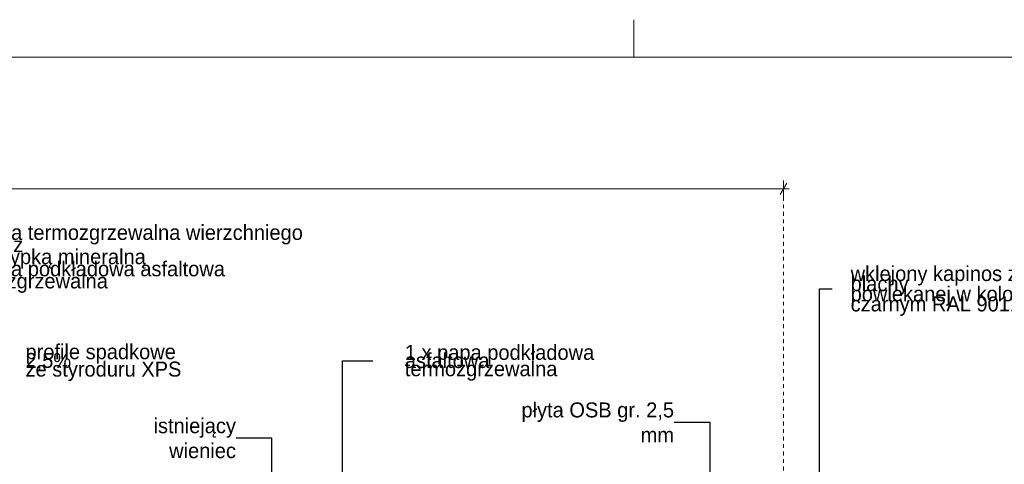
# Model space of a CAD drawing. Extents: x -97824 to -92567, y 98623 to 107276.
# Tile 19 of 31: x -95136 to -93822, y 106682 to 107276. Entities that reach past the tile are written whole.
import ezdxf

# ---------------------------------------------------------------- set-up
doc = ezdxf.new("R2010")
doc.units = 0
doc.header["$MEASUREMENT"] = 0
doc.linetypes.add('Hidden Line', pattern=[10, 5, -5])
for name, color, linetype, lineweight in [('A-Opisy_Nr_Pióra__21', 7, 'Continuous', 13), ('ARCH TABELA_Nr_Pióra__21', 7, 'Continuous', 13), ('Arch wymiary_Nr_Pióra__21', 7, 'Continuous', 13), ('INWENT.ŚCIANY_Nr_Pióra__21', 7, 'Continuous', 13)]:
    doc.layers.add(name, color=color, linetype=linetype, lineweight=lineweight)
doc.layers.add('Arch wymiary', color=7, linetype='Continuous')
doc.styles.add('GENERATED_STYLE_1', font='txt')
doc.styles.add('GENERATED_STYLE_2', font='txt')
doc.styles.add('GENERATED_STYLE_4', font='txt')
doc.dimstyles.new('GENERATED_STYLE__1', dxfattribs={"dimtxt": 20, "dimasz": 11.4, "dimexe": 0.18, "dimexo": 0, "dimgap": 0.09, "dimtad": 1, "dimtih": 1, "dimtoh": 1, "dimdec": 0, "dimlfac": 0.1, "dimzin": 0, "dimdsep": 46, "dimtxsty": 'GENERATED_STYLE_1', "dimblk": 'ARROWHEAD_2', "dimblk1": 'ARROWHEAD_2', "dimblk2": 'ARROWHEAD_2', "dimcen": 0.09, "dimclrd": 7, "dimclre": 7, "dimclrt": 7, "dimazin": 0, "dimtfac": 1, "dimtdec": 4, "dimtmove": 0, "dimatfit": 3, "dimfxl": 0, "dimtolj": 1, "dimtzin": 0, "dimarcsym": 0})
doc.dimstyles.new('GENERATED_STYLE__11', dxfattribs={"dimtxt": 0.18, "dimasz": 27.36, "dimexe": 0.18, "dimexo": 0.0625, "dimgap": 0.09, "dimtad": 0, "dimtih": 1, "dimtoh": 1, "dimdec": 4, "dimzin": 0, "dimdsep": 46, "dimcen": 0.09, "dimadec": 0, "dimazin": 0, "dimtfac": 1, "dimtdec": 4, "dimtmove": 0, "dimatfit": 3, "dimldrblk": 'ARROWHEAD_5', "dimfxl": 0, "dimtolj": 1, "dimtzin": 0, "dimarcsym": 0})

# ---------------------------------------------------------------- blocks, each defined once
blk = doc.blocks.new('*D47')
at = {"layer": 'Arch wymiary_Nr_Pióra__21', "linetype": 'Continuous'}
for p, q in [((-96549.5, 107057.5), (-96558.1, 107042.5)), ((-96553.8, 107038.8), (-96553.8, 107061.3)), ((-94121.2, 107042.5), (-94112.5, 107057.5)), ((-94116.8, 107038.8), (-94116.8, 107061.3)), ((-96561.1, 107050), (-96553.8, 107050)), ((-96553.8, 107050), (-94116.8, 107050)), ((-94116.8, 107050), (-94109.5, 107050))]:
    blk.add_line(p, q, dxfattribs=at)
at = {"layer": 'Arch wymiary_Nr_Pióra__21', "insert": (-95358.7, 107047.2), "char_height": 20, "attachment_point": 7, "style": 'GENERATED_STYLE_2'}
blk.add_mtext('{243\\A1{\\H0.7x;\\S5^  ;}}', dxfattribs=at)
blk = doc.blocks.new('ARROWHEAD_2')
at = {"color": 0, "linetype": 'Continuous', "lineweight": 0}
for p, q in [((0, 0), (-1, 0)), ((-0.38, -0.66), (0.38, 0.66))]:
    blk.add_line(p, q, dxfattribs=at)
blk = doc.blocks.new('ARROWHEAD_5')
at = {"color": 0, "linetype": 'Continuous', "lineweight": 0}
blk.add_line((0, 0), (-1, 0), dxfattribs=at)
blk.add_solid([(-1, 0.2679), (0, 0), (-1, -0.2679), (-1, 0.2679)], dxfattribs=at)

msp = doc.modelspace()

# ---------------------------------------------------------------- linework, layer by layer
at = {"layer": 'ARCH TABELA_Nr_Pióra__21', "linetype": 'Continuous'}
for p, q in [((-94316.8, 107225.9), (-94316.8, 107275.9)), ((-94316.8, 107225.9), (-94316.8, 107275.9)), ((-96641.8, 107225.9), (-92566.8, 107225.9))]:
    msp.add_line(p, q, dxfattribs=at)
at = {"layer": 'INWENT.ŚCIANY_Nr_Pióra__21', "linetype": 'Hidden Line'}
msp.add_line((-94116.8, 106364.1), (-94116.8, 107050), dxfattribs=at)

# ---------------------------------------------------------------- texts
at = {"layer": 'A-Opisy_Nr_Pióra__21', "linetype": 'Continuous', "char_height": 20, "attachment_point": 4, "style": 'GENERATED_STYLE_4'}
for s, insert, width, line_spacing_factor in [('{1. papa termozgrzewalna wierzchniego krycia z \\P    posypką mineralną\\P2. papa podkładowa asfaltowa termozgrzewalna}', (-95222.2, 106956.4), 492.424, 0.485592), ('{wklejony kapinos z blachy\\Ppowlekanej w kolorze \\Pczarnym RAL 9011}', (-94027.3, 106913.6), 265.977, 0.405616), ('{profile spadkowe 2,5%\\Pze styroduru XPS  }', (-95128.6, 106817.9), 231.718, 0.348703), ('{1 x papa podkładowa \\Pasfaltowa termozgrzewalna}', (-94622.3, 106817.7), 279.718, 0.327982)]:
    msp.add_mtext(s, dxfattribs=dict(at, insert=insert, width=width, line_spacing_factor=line_spacing_factor))
at = {"layer": 'A-Opisy_Nr_Pióra__21', "linetype": 'Continuous', "char_height": 20, "attachment_point": 6, "style": 'GENERATED_STYLE_4'}
for s, insert, width in [('{płyta OSB gr. 2,5 mm}', (-94263, 106738.1), 220.612), ('{istniejący wieniec}', (-94847.7, 106716.9), 178.448)]:
    msp.add_mtext(s, dxfattribs=dict(at, insert=insert, width=width))

# ---------------------------------------------------------------- dimensions: what is measured, and where the dimension line sits
at = {"layer": 'Arch wymiary', "linetype": 'Continuous'}
dim = msp.add_linear_dim(base=(-96553.8, 107050), p1=(-96553.8, 106753.3), p2=(-94116.8, 106654.1), dimstyle='GENERATED_STYLE__1', dxfattribs=at)
dim.commit()
dim.dimension.update_dxf_attribs({"geometry": '*D47', "text_midpoint": (-95316, 107064)})

# ---------------------------------------------------------------- leaders
at = {"layer": 'A-Opisy_Nr_Pióra__21', "linetype": 'Continuous', "annotation_type": 0, "has_hookline": 1}
for points, hookline_direction, text_width in [([(-95278, 106413.3), (-95278, 106956.4), (-95222.3, 106956.4)], 0, 475.2), ([(-94068.8, 106364.9), (-94068.8, 106916.5), (-94051.8, 106916.5)], 1, 249.5), ([(-94705.3, 106340.4), (-94705.3, 106820.5), (-94665.2, 106820.5)], 1, 244.8), ([(-94214.9, 106292.3), (-94214.9, 106738.1), (-94262.9, 106738.1)], 1, 212.4), ([(-94799.6, 106278), (-94799.6, 106716.9), (-94847.6, 106716.9)], 1, 132.4)]:
    msp.add_leader(points, dimstyle='GENERATED_STYLE__11', dxfattribs=dict(at, hookline_direction=hookline_direction, text_width=text_width))

doc.saveas('drawing.dxf')
